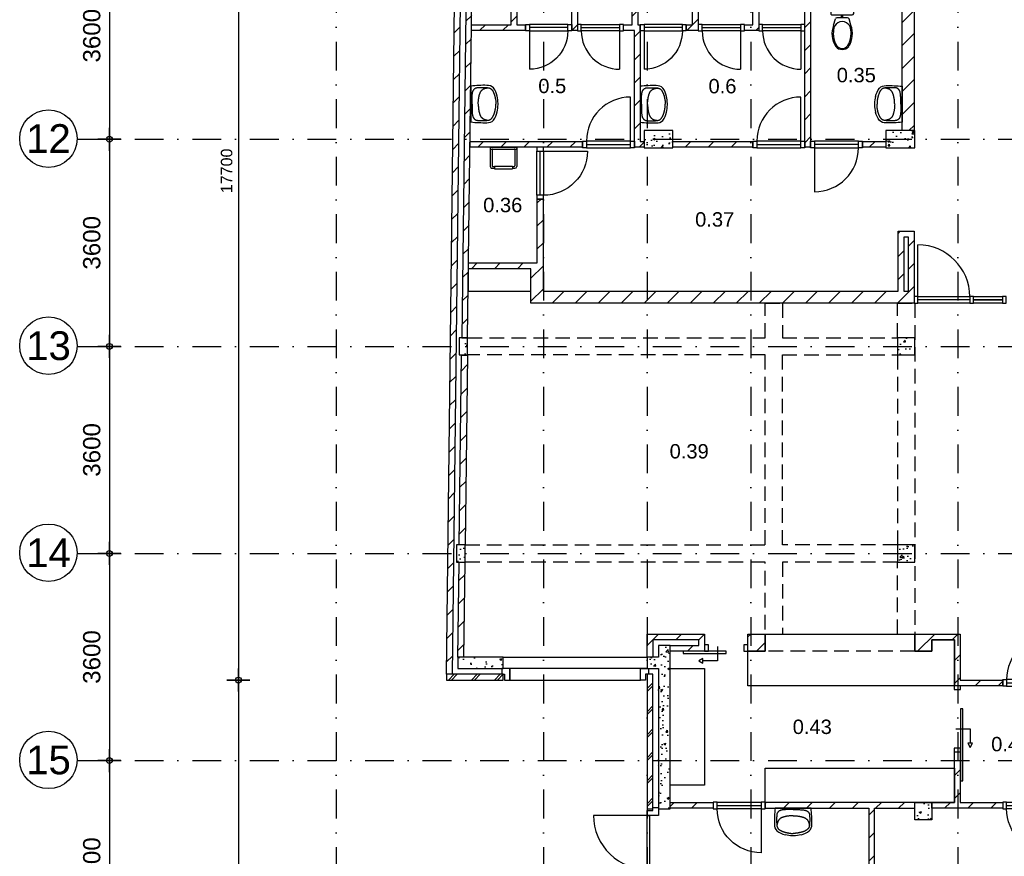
# Model space of a CAD drawing. Header units: millimetres. Extents: x -5500 to 79887, y -71178 to 5500.
# Tile 2 of 18: x -5500 to 11606, y -52664 to -38122. Entities that reach past the tile are written whole.
import ezdxf
from ezdxf.enums import TextEntityAlignment as Align

# ---------------------------------------------------------------- set-up
doc = ezdxf.new("R2010")
doc.units = ezdxf.units.MM
doc.header["$LTSCALE"] = 100
doc.linetypes.add('DASHEDX2', pattern=[38.1, 25.4, -12.7])
doc.linetypes.add('p_stramien$0$DASHDOT', pattern=[1, 0.5, -0.25, 0, -0.25])
for name, color, linetype in [('A--A21--_BUITENWAND', 9, 'Continuous'), ('A--A22--_BINNENWAND', 9, 'Continuous'), ('A--A28--_KONSTRUKTIES', 9, 'Continuous'), ('A--L21--_BUITENWAND', 4, 'Continuous'), ('A--L22--_BINNENWAND', 7, 'Continuous'), ('A--L28--_KONSTRUKTIES', 4, 'Continuous'), ('A--L31--_BUITENKOZIJN', 4, 'Continuous'), ('A--L32--_BINNENKOZIJN', 4, 'Continuous'), ('A--L45--_PLAFONDAFW', 9, 'Continuous'), ('A--L74--_VASTE-SANITAIR-VOORZ', 1, 'Continuous'), ('A--L79--_VASTE-INRICHTING', 1, 'Continuous'), ('A--M$1A_MAATVOERING', 1, 'Continuous'), ('A--T$1A_0_25MM', 4, 'Continuous'), ('p_stramien$0$A--L$7A-_STRAMIEN', 250, 'p_stramien$0$DASHDOT'), ('p_stramien$0$A--M$1A_MAATVOERING', 1, 'Continuous'), ('p_stramien$0$A--T$1A_0_50MM', 3, 'Continuous')]:
    doc.layers.add(name, color=color, linetype=linetype)
doc.styles.add('p_stramien$0$TEXT-0_30', font='arial.ttf', dxfattribs={"height": 300})
doc.styles.add('p_stramien$0$TEXT-0_50', font='arial.ttf', dxfattribs={"height": 500})
doc.styles.add('TEXT-0_20', font='arial.ttf', dxfattribs={"height": 200})
doc.styles.add('TEXT-0_25', font='arial.ttf', dxfattribs={"height": 250})
doc.dimstyles.new('DIM-2', dxfattribs={"dimscale": 100, "dimtxt": 2, "dimasz": 1, "dimexe": 0, "dimexo": 0, "dimgap": 0, "dimtad": 0, "dimdec": 0, "dimzin": 0, "dimdsep": 46, "dimtxsty": 'TEXT-0_20', "dimblk1": 'MAATPUNT', "dimblk2": 'MAATPUNT', "dimsah": 1, "dimcen": 0, "dimse1": 1, "dimse2": 1, "dimclrd": 9, "dimclre": 1, "dimclrt": 2, "dimazin": 0, "dimtfac": 0.75, "dimtdec": 0, "dimtix": 1, "dimtmove": 2, "dimatfit": 3, "dimfxl": 0, "dimtvp": 1, "dimtolj": 1, "dimtzin": 0, "dimarcsym": 0})
doc.dimstyles.new('p_stramien$0$DIM-3', dxfattribs={"dimscale": 100, "dimtxt": 3, "dimasz": 1, "dimexe": 0, "dimexo": 0, "dimgap": 0, "dimtad": 0, "dimdec": 0, "dimzin": 0, "dimdsep": 46, "dimtxsty": 'p_stramien$0$TEXT-0_30', "dimblk1": 'p_stramien$0$MAATPUNT', "dimblk2": 'p_stramien$0$MAATPUNT', "dimsah": 1, "dimcen": 0, "dimse1": 1, "dimse2": 1, "dimclrd": 9, "dimclre": 1, "dimclrt": 3, "dimazin": 0, "dimtfac": 0.75, "dimtdec": 0, "dimtix": 1, "dimtmove": 2, "dimatfit": 3, "dimfxl": 0, "dimtvp": 1, "dimtolj": 1, "dimtzin": 0, "dimarcsym": 0})
pattern_1 = [(45, (0, 0), (-200.0001, 200.0001), [])]
pattern_2 = [(45, (0, 50), (-200, 200), []), (45, (50, 50), (-200, 200), [])]

# ---------------------------------------------------------------- blocks, each defined once
blk = doc.blocks.new('bi_koz_800')
at = {"layer": 'A--L32--_BINNENKOZIJN', "color": 1}
for points in [[(-57, 733), (57, 733), (57, 800), (-57, 800)], [(0, 733), (57, 733), (57, 67), (0, 67)], [(-57, 0), (57, 0), (57, 67), (-57, 67)]]:
    blk.add_lwpolyline(points, close=True, dxfattribs=at)
at = {"layer": 'A--L32--_BINNENKOZIJN', "color": 9}
blk.add_lwpolyline([(-57, 733), (57, 733), (57, 67), (-57, 67)], close=True, dxfattribs=at)
blk.add_lwpolyline([(57, 733), (723, 733)], dxfattribs=at)
blk.add_arc((57, 733), 666, 270, 0, dxfattribs=at)
blk = doc.blocks.new('bi_koz_900')
at = {"layer": 'A--L32--_BINNENKOZIJN', "color": 1}
for points in [[(57, -67), (-57, -67), (-57, 0), (57, 0)], [(0, -67), (-57, -67), (-57, -833), (0, -833)], [(57, -900), (-57, -900), (-57, -833), (57, -833)]]:
    blk.add_lwpolyline(points, close=True, dxfattribs=at)
at = {"layer": 'A--L32--_BINNENKOZIJN', "color": 9}
blk.add_lwpolyline([(-57, -67), (-823, -67)], dxfattribs=at)
blk.add_lwpolyline([(57, -67), (-57, -67), (-57, -833), (57, -833)], close=True, dxfattribs=at)
blk.add_arc((-57, -67), 766, 180, 270, dxfattribs=at)
blk = doc.blocks.new('bu_koz_2500')
at = {"layer": 'A--L21--_BUITENWAND', "color": 9}
blk.add_lwpolyline([(-2500, -300), (0, -300), (0, -100), (-2500, -100)], close=True, dxfattribs=at)
at = {"layer": 'A--L31--_BUITENKOZIJN', "color": 1}
for points in [[(-2525, 0), (-2475, 0), (-2475, 100), (-2385, 100), (-2385, -100), (-2525, -100), (-2525, 0)], [(25, 0), (-25, 0), (-25, 100), (-115, 100), (-115, -100), (25, -100), (25, 0)]]:
    blk.add_lwpolyline(points, dxfattribs=at)
at = {"layer": 'A--L31--_BUITENKOZIJN', "color": 9}
blk.add_lwpolyline([(-2385, 100), (-115, 100), (-115, -100), (-2385, -100)], close=True, dxfattribs=at)
blk = doc.blocks.new('bi_koz_sfd_1300')
at = {"layer": 'A--L32--_BINNENKOZIJN', "color": 1}
for points in [[(150, 57), (150, -57), (217, -57), (217, 57)], [(1233, 57), (1233, -57), (1300, -57), (1300, 57)], [(900, -57), (-350, -57), (-350, -97), (900, -97)]]:
    blk.add_lwpolyline(points, close=True, dxfattribs=at)
at = {"layer": 'A--L32--_BINNENKOZIJN', "color": 7}
blk.add_lwpolyline([(550, 28), (550, -222), (300, -222)], dxfattribs=at)
for points in [[(300, -181), (230, -222), (300, -263)], [(300, -222), (300, -222), (300, -222)]]:
    blk.add_lwpolyline(points, close=True, dxfattribs=at)
blk = doc.blocks.new('bu_koz_1160')
at = {"layer": 'A--L31--_BUITENKOZIJN', "color": 1}
for points in [[(100, -115), (-100, -115), (-100, -25), (0, -25), (0, 25), (100, 25), (100, -115)], [(100, -1045), (-100, -1045), (-100, -1135), (0, -1135), (0, -1185), (100, -1185), (100, -1045)]]:
    blk.add_lwpolyline(points, dxfattribs=at)
at = {"layer": 'A--L31--_BUITENKOZIJN', "color": 9}
blk.add_lwpolyline([(-100, -115), (-1030, -115)], dxfattribs=at)
at = {"layer": 'A--L31--_BUITENKOZIJN', "color": 1}
blk.add_lwpolyline([(-100, -115), (-60, -115), (-60, -1045), (-100, -1045)], close=True, dxfattribs=at)
at = {"layer": 'A--L31--_BUITENKOZIJN', "color": 9}
blk.add_arc((-100, -115), 930, 179.9995, 272.4664, dxfattribs=at)
blk = doc.blocks.new('bi_koz_1600')
at = {"layer": 'A--L32--_BINNENKOZIJN', "color": 9}
blk.add_lwpolyline([(67, 57), (67, 957)], dxfattribs=at)
at = {"layer": 'A--L32--_BINNENKOZIJN', "color": 1}
for points in [[(67, -57), (67, 57), (0, 57), (0, -57)], [(67, 0), (67, 57), (967, 57), (967, 0)], [(1034, -57), (1034, 57), (967, 57), (967, -57)], [(1600, -57), (1600, 57), (1533, 57), (1533, -57)]]:
    blk.add_lwpolyline(points, close=True, dxfattribs=at)
at = {"layer": 'A--L32--_BINNENKOZIJN', "color": 9}
for points in [[(67, -57), (67, 57), (967, 57), (967, -57)], [(1034, 0), (1034, 57), (1533, 57), (1533, 0)], [(1034, -57), (1034, 0), (1533, 0), (1533, -57)]]:
    blk.add_lwpolyline(points, close=True, dxfattribs=at)
blk.add_arc((67, 57), 900, 0, 90, dxfattribs=at)
blk = doc.blocks.new('wt07')
at = {"layer": 'A--L74--_VASTE-SANITAIR-VOORZ'}
for points in [[(313, 0), (-313, 0)], [(0, -21), (-33, -21), (-61, -21), (-85, -22), (-106, -22), (-123, -23), (-138, -24), (-151, -25), (-162, -25), (-172, -26), (-181, -28), (-188, -29), (-195, -30), (-202, -31), (-208, -33), (-213, -34), (-218, -36), (-223, -37), (-227, -39), (-232, -41), (-236, -44), (-240, -46), (-244, -48), (-248, -51), (-251, -53), (-254, -56), (-257, -59), (-260, -61), (-263, -64), (-265, -67), (-267, -70), (-269, -73), (-271, -76), (-273, -79), (-275, -82), (-276, -85), (-278, -88), (-279, -91), (-280, -95), (-281, -98), (-282, -102), (-283, -106), (-283, -110), (-284, -114), (-284, -119), (-285, -124), (-285, -129), (-285, -135), (-285, -141), (-285, -148), (-286, -155), (-286, -162), (-286, -170), (-286, -178), (-286, -186), (-286, -194), (-286, -203), (-286, -212), (-286, -220), (-286, -229), (-286, -238), (-286, -246), (-285, -254), (-285, -262), (-285, -269), (-284, -276), (-283, -283), (-283, -289), (-282, -295), (-281, -300), (-281, -305), (-280, -309), (-279, -314), (-278, -318), (-277, -322), (-276, -325), (-274, -329), (-273, -332), (-271, -336), (-269, -339), (-267, -343), (-265, -346), (-263, -349), (-260, -353), (-257, -356), (-253, -360), (-250, -363), (-246, -367), (-242, -370), (-237, -373), (-232, -376), (-228, -379), (-222, -382), (-217, -385), (-212, -388), (-206, -391), (-201, -393), (-195, -396), (-190, -398), (-184, -401), (-178, -403), (-173, -405), (-167, -407), (-161, -409), (-155, -411), (-149, -413), (-144, -415), (-138, -416), (-132, -418), (-126, -419), (-120, -421), (-113, -422), (-107, -423), (-101, -425), (-95, -426), (-89, -427), (-82, -428), (-76, -430), (-70, -431), (-63, -432), (-57, -433), (-50, -433), (-44, -434), (-37, -435), (-30, -435), (-23, -435), (-16, -435), (-8, -435), (0, -435)], [(-1, -128), (-19, -129), (-34, -130), (-47, -131), (-59, -132), (-70, -133), (-79, -134), (-88, -135), (-95, -136), (-103, -137), (-110, -138), (-116, -139), (-123, -141), (-129, -142), (-135, -143), (-140, -144), (-146, -146), (-151, -147), (-156, -149), (-162, -150), (-167, -152), (-172, -153), (-177, -155), (-182, -157), (-186, -159), (-191, -160), (-196, -162), (-200, -164), (-205, -167), (-209, -169), (-214, -171), (-218, -174), (-222, -177), (-226, -179), (-229, -183), (-233, -186), (-236, -189), (-240, -193), (-243, -196), (-246, -200), (-249, -204), (-252, -208), (-254, -211), (-257, -215), (-259, -219), (-262, -224), (-264, -228), (-266, -233), (-268, -238), (-270, -243), (-272, -249), (-273, -256), (-275, -263), (-277, -271), (-278, -281), (-280, -292), (-281, -302)], [(3, -21), (36, -21), (64, -22), (88, -22), (109, -23), (126, -24), (141, -25), (154, -25), (165, -26), (175, -28), (183, -29), (191, -30), (198, -31), (205, -32), (210, -34), (216, -35), (221, -37), (226, -39), (230, -41), (235, -43), (239, -45), (243, -47), (247, -50), (250, -52), (253, -55), (257, -57), (260, -60), (262, -63), (265, -66), (267, -69), (270, -72), (272, -75), (274, -78), (276, -81), (277, -84), (279, -87), (280, -90), (281, -93), (283, -97), (283, -100), (284, -104), (285, -108), (286, -112), (286, -116), (286, -121), (287, -126), (287, -131), (287, -137), (287, -143), (287, -150), (288, -157), (288, -164), (288, -172), (288, -180), (288, -188), (288, -196), (288, -205), (288, -213), (288, -222), (288, -231), (287, -239), (287, -248), (287, -256), (286, -264), (286, -271), (285, -278), (285, -285), (284, -291), (283, -296), (283, -302), (282, -306), (281, -311), (280, -315), (279, -320), (278, -323), (277, -327), (275, -331), (274, -334), (272, -337), (270, -341), (268, -344), (266, -348), (263, -351), (260, -354), (257, -358), (254, -361), (250, -365), (246, -368), (242, -371), (238, -375), (233, -378), (228, -381), (223, -384), (218, -387), (212, -389), (207, -392), (201, -395), (196, -397), (190, -400), (184, -402), (179, -404), (173, -406), (167, -408), (161, -410), (156, -412), (150, -414), (144, -415), (138, -417), (132, -418), (126, -420), (120, -421), (114, -423), (108, -424), (101, -425), (95, -426), (89, -428), (83, -429), (76, -430), (70, -431), (63, -432), (57, -433), (51, -434), (44, -434), (37, -435), (31, -435), (24, -435), (16, -435), (8, -435), (0, -435)], [(3, -128), (21, -129), (36, -130), (50, -131), (61, -132), (72, -133), (81, -134), (90, -136), (98, -137), (105, -138), (112, -139), (118, -140), (125, -141), (131, -143), (137, -144), (142, -145), (148, -147), (153, -148), (158, -150), (164, -151), (169, -153), (174, -154), (179, -156), (184, -158), (188, -160), (193, -162), (198, -164), (202, -166), (207, -168), (211, -170), (215, -173), (220, -175), (224, -178), (227, -181), (231, -184), (235, -187), (238, -191), (242, -194), (245, -198), (248, -202), (251, -205), (253, -209), (256, -213), (258, -217), (261, -221), (263, -225), (265, -230), (267, -234), (269, -240), (271, -245), (273, -251), (275, -257), (277, -265), (278, -273), (280, -283), (281, -293), (282, -304)], [(-11, -474), (11, -474)]]:
    blk.add_lwpolyline(points, dxfattribs=at)
for centre, radius, start, end in [((1981, -239), 2306, 174.0507, 180.9706), ((-1981, -239), 2306, 359.0294, 5.9493), ((-177, -288), 148, 176.284, 225.3667), ((-325, -278), 1.182765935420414e-11, 180, 170.5377), ((177, -288), 148, 314.6333, 3.716), ((-59, -93), 374, 233.4244, 257.8715), ((17, 259), 733, 257.8715, 267.7873), ((-17, 259), 733, 272.2127, 282.1285), ((59, -93), 374, 282.1285, 306.5756)]:
    blk.add_arc(centre, radius, start, end, dxfattribs=at)
blk = doc.blocks.new('wc12')
at = {"layer": 'A--L74--_VASTE-SANITAIR-VOORZ'}
for points in [[(-100, 175), (-100, -175)], [(-25, 200), (-75, 200)], [(0, -175), (0, 175)], [(-275, 150), (-168, 119)], [(-150, -95), (-150, 95)], [(-150, 12), (-100, 12)], [(-275, -150), (-168, -119)], [(-150, -12), (-100, -12)], [(-75, -200), (-25, -200)]]:
    blk.add_lwpolyline(points, dxfattribs=at)
for centre, radius, start, end in [((-426, -237), 415, 68.7289, 122.6922), ((-75, 175), 25, 90, 180), ((-25, 175), 25, 0, 90), ((-548, 0), 152, 132.075, 227.925), ((-555, 0), 125, 111.1002, 248.8998), ((-421, -307), 461, 90.4601, 112.8114), ((-421, -307), 461, 82.9751, 90.4601), ((-365, 0), 150, 270, 90), ((-175, 95), 25, 0, 74.0547), ((-426, 237), 415, 237.3078, 291.2711), ((-421, 307), 461, 247.1886, 269.5399), ((-421, 307), 461, 269.5399, 277.0249), ((-175, -95), 25, 285.9454, 0), ((-75, -175), 25, 180, 270), ((-25, -175), 25, 270, 0)]:
    blk.add_arc(centre, radius, start, end, dxfattribs=at)
blk = doc.blocks.new('74P-USG2')
at = {"layer": 'A--L74--_VASTE-SANITAIR-VOORZ', "color": 1}
for p, q in [((-220, 0), (220, 0)), ((-230, -10), (-230, -335)), ((-220, -32), (220, -32)), ((-198, -42), (-198, -323)), ((198, -42), (198, -323)), ((230, -10), (230, -335)), ((-188, -333), (-154, -333)), ((-154, -328), (154, -328)), ((-154, -328), (-154, -376)), ((154, -328), (154, -376)), ((154, -333), (188, -333)), ((-200, -365), (-154, -365)), ((-154, -376), (154, -376)), ((154, -365), (200, -365))]:
    blk.add_line(p, q, dxfattribs=at)
for centre, radius, start, end in [((-220, -10), 10, 90, 180), ((220, -10), 10, 0, 90), ((-220, -22), 10, 180, 270), ((-188, -42), 10, 90, 180), ((188, -42), 10, 0, 90), ((220, -22), 10, 270, 0), ((-200, -335), 30, 180, 270), ((-188, -323), 10, 180, 270), ((188, -323), 10, 270, 0), ((200, -335), 30, 270, 0)]:
    blk.add_arc(centre, radius, start, end, dxfattribs=at)
blk = doc.blocks.new('p_stramien$0$stramien')
at = {"layer": 'p_stramien$0$A--M$1A_MAATVOERING', "color": 1}
blk.add_circle((0, 0), 500, dxfattribs=at)
at = {"layer": 'p_stramien$0$A--T$1A_0_50MM', "style": 'p_stramien$0$TEXT-0_50'}
blk.add_attdef('AS', text='', height=500, dxfattribs=at).set_placement((0, 0), align=Align.MIDDLE_CENTER)
blk = doc.blocks.new('p_stramien$0$MAATPUNT')
at = {"color": 9, "linetype": 'Continuous'}
for p, q in [((0, 2), (0, -2)), ((-2, 0), (2, 0))]:
    blk.add_line(p, q, dxfattribs=at)
at = {"color": 1, "linetype": 'Continuous'}
blk.add_circle((0, 0), 0.5, dxfattribs=at)
blk = doc.blocks.new('*D275')
at = {"layer": 'p_stramien$0$A--M$1A_MAATVOERING', "color": 9, "lineweight": -2}
blk.add_line((-3941, -36700), (-3941, -40100), dxfattribs=at)
at = {"layer": 'p_stramien$0$A--M$1A_MAATVOERING', "color": 9, "lineweight": -2, "xscale": 100, "yscale": 100, "zscale": 100}
for p, rotation in [((-3941, -36600), 90), ((-3941, -40200), 270)]:
    blk.add_blockref('p_stramien$0$MAATPUNT', p, dxfattribs=dict(at, rotation=rotation))
at = {"layer": 'p_stramien$0$A--M$1A_MAATVOERING', "color": 3, "insert": (-4247, -38400), "char_height": 300, "attachment_point": 5, "rotation": 90, "style": 'p_stramien$0$TEXT-0_30'}
blk.add_mtext('\\A1;3600', dxfattribs=at)
blk = doc.blocks.new('*D285')
at = {"layer": 'p_stramien$0$A--M$1A_MAATVOERING', "color": 9, "lineweight": -2}
blk.add_line((-3941, -40300), (-3941, -43700), dxfattribs=at)
at = {"layer": 'p_stramien$0$A--M$1A_MAATVOERING', "color": 9, "lineweight": -2, "xscale": 100, "yscale": 100, "zscale": 100}
for p, rotation in [((-3941, -40200), 90), ((-3941, -43800), 270)]:
    blk.add_blockref('p_stramien$0$MAATPUNT', p, dxfattribs=dict(at, rotation=rotation))
at = {"layer": 'p_stramien$0$A--M$1A_MAATVOERING', "color": 3, "insert": (-4247, -42000), "char_height": 300, "attachment_point": 5, "rotation": 90, "style": 'p_stramien$0$TEXT-0_30'}
blk.add_mtext('\\A1;3600', dxfattribs=at)
blk = doc.blocks.new('*D270')
at = {"layer": 'p_stramien$0$A--M$1A_MAATVOERING', "color": 9, "lineweight": -2}
blk.add_line((-3941, -43900), (-3941, -47300), dxfattribs=at)
at = {"layer": 'p_stramien$0$A--M$1A_MAATVOERING', "color": 9, "lineweight": -2, "xscale": 100, "yscale": 100, "zscale": 100}
for p, rotation in [((-3941, -43800), 90), ((-3941, -47400), 270)]:
    blk.add_blockref('p_stramien$0$MAATPUNT', p, dxfattribs=dict(at, rotation=rotation))
at = {"layer": 'p_stramien$0$A--M$1A_MAATVOERING', "color": 3, "insert": (-4247, -45600), "char_height": 300, "attachment_point": 5, "rotation": 90, "style": 'p_stramien$0$TEXT-0_30'}
blk.add_mtext('\\A1;3600', dxfattribs=at)
blk = doc.blocks.new('*D287')
at = {"layer": 'p_stramien$0$A--M$1A_MAATVOERING', "color": 9, "lineweight": -2}
blk.add_line((-3941, -47500), (-3941, -50900), dxfattribs=at)
at = {"layer": 'p_stramien$0$A--M$1A_MAATVOERING', "color": 9, "lineweight": -2, "xscale": 100, "yscale": 100, "zscale": 100}
for p, rotation in [((-3941, -47400), 90), ((-3941, -51000), 270)]:
    blk.add_blockref('p_stramien$0$MAATPUNT', p, dxfattribs=dict(at, rotation=rotation))
at = {"layer": 'p_stramien$0$A--M$1A_MAATVOERING', "color": 3, "insert": (-4247, -49200), "char_height": 300, "attachment_point": 5, "rotation": 90, "style": 'p_stramien$0$TEXT-0_30'}
blk.add_mtext('\\A1;3600', dxfattribs=at)
blk = doc.blocks.new('*D282')
at = {"layer": 'p_stramien$0$A--M$1A_MAATVOERING', "color": 9, "lineweight": -2}
blk.add_line((-3941, -51100), (-3941, -54500), dxfattribs=at)
at = {"layer": 'p_stramien$0$A--M$1A_MAATVOERING', "color": 9, "lineweight": -2, "xscale": 100, "yscale": 100, "zscale": 100}
for p, rotation in [((-3941, -51000), 90), ((-3941, -54600), 270)]:
    blk.add_blockref('p_stramien$0$MAATPUNT', p, dxfattribs=dict(at, rotation=rotation))
at = {"layer": 'p_stramien$0$A--M$1A_MAATVOERING', "color": 3, "insert": (-4247, -52800), "char_height": 300, "attachment_point": 5, "rotation": 90, "style": 'p_stramien$0$TEXT-0_30'}
blk.add_mtext('\\A1;3600', dxfattribs=at)
blk = doc.blocks.new('MAATPUNT')
at = {"color": 9, "linetype": 'Continuous'}
for p, q in [((0, 2), (0, -2)), ((-2, 0), (2, 0))]:
    blk.add_line(p, q, dxfattribs=at)
at = {"color": 1, "linetype": 'Continuous'}
blk.add_circle((0, 0), 0.5, dxfattribs=at)
blk = doc.blocks.new('*D150')
at = {"layer": 'A--M$1A_MAATVOERING', "color": 9, "lineweight": -2}
blk.add_line((-1700, -32000), (-1700, -49500), dxfattribs=at)
at = {"layer": 'A--M$1A_MAATVOERING', "color": 9, "lineweight": -2, "xscale": 100, "yscale": 100, "zscale": 100}
for p, rotation in [((-1700, -31900), 90), ((-1700, -49600), 270)]:
    blk.add_blockref('MAATPUNT', p, dxfattribs=dict(at, rotation=rotation))
at = {"layer": 'A--M$1A_MAATVOERING', "color": 2, "insert": (-1904.2, -40750), "char_height": 200, "attachment_point": 5, "rotation": 90, "style": 'TEXT-0_20'}
blk.add_mtext('\\A1;17700', dxfattribs=at)
blk = doc.blocks.new('*D151')
at = {"layer": 'A--M$1A_MAATVOERING', "color": 9, "lineweight": -2}
blk.add_line((-1700, -49700), (-1700, -63700), dxfattribs=at)
at = {"layer": 'A--M$1A_MAATVOERING', "color": 9, "lineweight": -2, "xscale": 100, "yscale": 100, "zscale": 100}
for p, rotation in [((-1700, -49600), 90), ((-1700, -63800), 270)]:
    blk.add_blockref('MAATPUNT', p, dxfattribs=dict(at, rotation=rotation))
at = {"layer": 'A--M$1A_MAATVOERING', "color": 2, "insert": (-1904.2, -56700), "char_height": 200, "attachment_point": 5, "rotation": 90, "style": 'TEXT-0_20'}
blk.add_mtext('\\A1;14200', dxfattribs=at)
blk = doc.blocks.new('*D154')
at = {"layer": 'A--M$1A_MAATVOERING', "color": 9, "lineweight": -2}
blk.add_line((2013, -65300), (5300, -65300), dxfattribs=at)
at = {"layer": 'A--M$1A_MAATVOERING', "color": 9, "lineweight": -2, "xscale": 100, "yscale": 100, "zscale": 100, "rotation": 180}
blk.add_blockref('MAATPUNT', (1913, -65300), dxfattribs=at)
at = {"layer": 'A--M$1A_MAATVOERING', "color": 9, "lineweight": -2, "xscale": 100, "yscale": 100, "zscale": 100}
blk.add_blockref('MAATPUNT', (5400, -65300), dxfattribs=at)
at = {"layer": 'A--M$1A_MAATVOERING', "color": 2, "insert": (3657, -65096), "char_height": 200, "attachment_point": 5, "style": 'TEXT-0_20'}
blk.add_mtext('\\A1;3487', dxfattribs=at)
blk = doc.blocks.new('p_stramien')
at = {"layer": 'p_stramien$0$A--L$7A-_STRAMIEN', "ltscale": 10}
for points in [[(0, 4500), (0, -70400)], [(3600, 4500), (3600, -70400)], [(5400, 4500), (5400, -70400)], [(7200, 4500), (7200, -70400)], [(10800, 4500), (10800, -70400)], [(-4500.1, -40200), (42100, -40200)], [(-4500.1, -43800), (42100, -43800)], [(-4500.1, -47400), (42100, -47400)], [(-4500.1, -51000), (42100, -51000)]]:
    blk.add_lwpolyline(points, dxfattribs=at)
at = {"layer": 'p_stramien$0$A--L$7A-_STRAMIEN', "rotation": 360}
for p, values in [((-5000, -40188.1), {'AS': '12'}), ((-5000, -43788.1), {'AS': '13'}), ((-5000, -47388.1), {'AS': '14'}), ((-5000, -50988.1), {'AS': '15'})]:
    blk.add_blockref('p_stramien$0$stramien', p, dxfattribs=at).add_auto_attribs(values)
at = {"layer": 'p_stramien$0$A--M$1A_MAATVOERING'}
for base, p1, p2, picture, middle in [((-3940.8, -40200), (0, -36600), (0, -40200), '*D275', (-4247.1, -38400)), ((-3940.8, -43800), (0, -40200), (0, -43800), '*D285', (-4247.1, -42000)), ((-3940.8, -47400), (0, -43800), (0, -47400), '*D270', (-4247.1, -45600)), ((-3940.8, -51000), (0, -47400), (0, -51000), '*D287', (-4247.1, -49200)), ((-3940.8, -54600), (0, -51000), (0, -54600), '*D282', (-4247.1, -52800))]:
    dim = blk.add_linear_dim(base=base, p1=p1, p2=p2, angle=90, dimstyle='p_stramien$0$DIM-3', dxfattribs=at)
    dim.commit()
    dim.dimension.update_dxf_attribs({"geometry": picture, "text_midpoint": middle})

msp = doc.modelspace()

# ---------------------------------------------------------------- hatches: boundary and pattern name
at = {"layer": 'A--A21--_BUITENWAND'}
h = msp.add_hatch(dxfattribs=at)
h.set_pattern_fill('KALKZANDSTEEN', color=256, scale=100, style=0)
h.set_pattern_definition(pattern_1)
h.paths.add_polyline_path([(2123.8, -32000), (1914.4, -49500), (2013.2, -49500), (2225, -32000)])
h = msp.add_hatch(dxfattribs=at)
h.set_pattern_fill('KALKZANDSTEEN', color=256, scale=100, style=0)
h.set_pattern_definition(pattern_1)
h.paths.add_polyline_path([(2181.9, -43650), (2282.7, -43650), (2425, -32300), (2322.5, -32300)])
h = msp.add_hatch(dxfattribs=at)
h.set_pattern_fill('KALKZANDSTEEN', color=256, scale=100, style=0)
h.set_pattern_definition(pattern_1)
h.paths.add_polyline_path([(2178.2, -43952.1), (2137.3, -47249.5), (2237.6, -47249.5), (2279, -43952.1)])
h = msp.add_hatch(dxfattribs=at)
h.set_pattern_fill('KALKZANDSTEEN', color=256, scale=100, style=0)
h.set_pattern_definition(pattern_1)
h.paths.add_polyline_path([(2133.6, -47550), (2113.2, -49200), (2213.2, -49200), (2233.9, -47550)])
h = msp.add_hatch(dxfattribs=at)
h.set_pattern_fill('BAKSTEEN', color=256, scale=100, style=0)
h.set_pattern_definition(pattern_2)
h.paths.add_polyline_path([(5500, -49500), (5400, -49500), (5400, -51840), (5500, -51840)])
at = {"layer": 'A--A22--_BINNENWAND'}
h = msp.add_hatch(dxfattribs=at)
h.set_pattern_fill('KALKZANDSTEEN', color=256, scale=100, style=0)
h.set_pattern_definition(pattern_1)
h.paths.add_polyline_path([(5280, -36650), (2370.5, -36650), (2367.8, -36860), (3040, -36860), (3040, -38210), (2350.9, -38210), (2349.7, -38310), (3290, -38310), (3290, -38210), (3140, -38210), (3140, -36860), (4090, -36860), (4090, -38310), (4190, -38310), (4190, -36860), (5140, -36860), (5140, -38210), (4990, -38210), (4990, -38310), (5180, -38310), (5180, -40340), (5350, -40340), (5350, -40240), (5280, -40240), (5280, -38310), (5280, -38210), (5240, -38210), (5240, -36860), (6190, -36860), (6190, -38210), (6080, -38210), (6080, -38310), (6290, -38310), (6290, -36860), (7240, -36860), (7240, -38210), (7090, -38210), (7090, -38310), (7340, -38310), (7340, -36860), (8140, -36860), (8140, -40340), (8239.9, -40340), (8240, -37940), (9830, -37940), (9830, -40050), (10040, -40050), (10040, -36600), (9180, -36600), (9180, -36700), (9830, -36700), (9830, -37660), (9180, -37660), (9180, -37840), (8350, -37840), (8350, -36600), (8250, -36600), (8250, -36650), (5783.3, -36650), (5783.3, -36750), (5483.3, -36750), (5483.3, -36450), (5280, -36450)])
h.paths.add_polyline_path([(9280, -37760), (9830, -37760), (9830, -37840), (9280, -37840)], flags=16)
h = msp.add_hatch(dxfattribs=at)
h.set_pattern_fill('KALKZANDSTEEN', color=256, scale=100, style=0)
h.set_pattern_definition(pattern_1)
h.paths.add_polyline_path([(4280, -40240), (2325.5, -40240), (2324.2, -40340), (4280, -40340)])
h = msp.add_hatch(dxfattribs=at)
h.set_pattern_fill('KALKZANDSTEEN', color=256, scale=100, style=0)
h.set_pattern_definition(pattern_1)
h.paths.add_polyline_path([(7240, -40240), (5850, -40240), (5850, -40340), (7240, -40340)])
h = msp.add_hatch(dxfattribs=at)
h.set_pattern_fill('KALKZANDSTEEN', color=256, scale=100, style=0)
h.set_pattern_definition(pattern_1)
h.paths.add_polyline_path([(9550, -40240), (9139.9, -40240), (9139.9, -40340), (9550, -40340)])
h = msp.add_hatch(dxfattribs=at)
h.set_pattern_fill('KALKZANDSTEEN', color=256, scale=100, style=0)
h.set_pattern_definition(pattern_1)
h.paths.add_polyline_path([(3593, -41240), (3493, -41240), (3493, -42350), (2299, -42350), (2297.8, -42450), (3383, -42450), (3383, -43050), (10040, -43050), (10040, -41800), (9760, -41800), (9760, -42840), (3593, -42840)])
h.paths.add_polyline_path([(9940, -41900), (9940, -42840), (9860, -42840), (9860, -41900)], flags=16)
h = msp.add_hatch(dxfattribs=at)
h.set_pattern_fill('CONCRETE2', color=256, scale=25, style=0)
h.set_pattern_definition([(50, (0.03, 2.1), (364.3682, -31.878), [38.1, -419.1]), (355, (0.03, 2.1), (-70.4857, 382.1136), [30.48, -335.28]), (100.4514, (30.4, -0.54), (293.8828, 350.2353), [32.38, -356.1802]), (46.1842, (0.03, 103.7), (542.1585, -84.0837), [57.15, -628.65]), (96.6356, (45.2, 96.7), (474.8087, 494.852), [48.57, -534.27]), (351.1842, (0.03, 103.7), (474.808, 494.852), [45.72, -502.92]), (21, (50.83, 78.3), (303.2288, -204.5304), [38.1, -419.1]), (326, (50.83, 78.3), (123.6042, 368.3762), [30.48, -335.28]), (71.4514, (76.1, 61.27), (426.833, 163.8455), [32.38, -356.1802]), (37.5, (0.03, 2.11), (6.1772, 169.11008), [0, -331.216, 0, -340.36, 0, -336.55]), (7.5, (0.03, 2.11), (133.6393, 200.36115), [0, -194.056, 0, -323.596, 0, -128.27]), (327.5, (-113.26, 2.11), (271.1818, -11.45787), [0, -127, 0, -396.24, 0, -525.78]), (317.5, (-164.06, 2.11), (296.2586, 50.8533), [0, -165.1, 0, -263.144, 0, -373.38])])
h.paths.add_polyline_path([(2282.7, -43950), (2282.7, -43650), (2132.7, -43650), (2132.7, -43950)])
h = msp.add_hatch(dxfattribs=at)
h.set_pattern_fill('CONCRETE2', color=256, scale=25, style=0)
h.paths.add_polyline_path([(10050, -43950), (10050, -43650), (9750, -43650), (9750, -43950)])
h = msp.add_hatch(dxfattribs=at)
h.set_pattern_fill('CONCRETE2', color=256, scale=25, style=0)
h.set_pattern_definition([(50, (0, -0.46), (364.3682, -31.878), [38.1, -419.1]), (355, (0, -0.46), (-70.4857, 382.1136), [30.48, -335.28]), (100.4514, (30.36, -3.12), (293.8828, 350.2353), [32.38, -356.1802]), (46.1842, (0, 101.14), (542.1585, -84.0837), [57.15, -628.65]), (96.6356, (45.2, 94.13), (474.8087, 494.852), [48.57, -534.27]), (351.1842, (0, 101.14), (474.808, 494.852), [45.72, -502.92]), (21, (50.8, 75.74), (303.2288, -204.5304), [38.1, -419.1]), (326, (50.8, 75.74), (123.6042, 368.3762), [30.48, -335.28]), (71.4514, (76.07, 58.7), (426.833, 163.8455), [32.38, -356.1802]), (37.5, (0, -0.46), (6.1772, 169.11008), [0, -331.216, 0, -340.36, 0, -336.55]), (7.5, (0, -0.46), (133.6393, 200.36115), [0, -194.056, 0, -323.596, 0, -128.27]), (327.5, (-113.28, -0.46), (271.1818, -11.45787), [0, -127, 0, -396.24, 0, -525.78]), (317.5, (-164.08, -0.46), (296.2586, 50.8533), [0, -165.1, 0, -263.144, 0, -373.38])])
h.paths.add_polyline_path([(2237.6, -47550), (2237.6, -47250), (2087.6, -47250), (2087.6, -47550)])
h = msp.add_hatch(dxfattribs=at)
h.set_pattern_fill('CONCRETE2', color=256, scale=25, style=0)
h.paths.add_polyline_path([(10050, -47550), (10050, -47250), (9750, -47250), (9750, -47550)])
h = msp.add_hatch(dxfattribs=at)
h.set_pattern_fill('KALKZANDSTEEN', color=256, scale=100, style=0)
h.set_pattern_definition(pattern_1)
h.paths.add_polyline_path([(6400, -48986), (6400, -48800), (5400, -48800), (5400, -49200), (5500, -49200), (5500, -48900), (6300, -48900), (6300, -49000), (5800, -49000), (5800, -49100), (6025, -49100), (6400, -49100)])
h = msp.add_hatch(dxfattribs=at)
h.set_pattern_fill('KALKZANDSTEEN', color=256, scale=100, style=0)
h.set_pattern_definition(pattern_1)
h.paths.add_polyline_path([(7200, -48800), (7150, -48800), (7150, -48986), (7150, -49100), (7200, -49100)])
h = msp.add_hatch(dxfattribs=at)
h.set_pattern_fill('KALKZANDSTEEN', color=256, scale=100, style=0)
h.set_pattern_definition(pattern_1)
h.paths.add_polyline_path([(7450, -49100), (7450, -48800), (7200, -48800), (7200, -49100)])
h = msp.add_hatch(dxfattribs=at)
h.set_pattern_fill('KALKZANDSTEEN', color=256, scale=100, style=0)
h.set_pattern_definition(pattern_1)
h.paths.add_polyline_path([(11580, -49600), (10840, -49600), (10840, -48800), (10050, -48800), (10050, -49100), (10350, -49100), (10350, -48900), (10740, -48900), (10740, -49700), (11580, -49700)])
h = msp.add_hatch(dxfattribs=at)
h.set_pattern_fill('CONCRETE2', color=256, scale=25, style=0)
h.paths.add_polyline_path([(5600, -49400), (5600, -51840), (5800, -51840), (5800, -49000), (5600, -49000), (5600, -49200), (5400, -49200), (5400, -49400)])
h = msp.add_hatch(dxfattribs=at)
h.set_pattern_fill('CONCRETE2', color=256, scale=25, style=0)
h.paths.add_polyline_path([(2900, -49200), (2113.2, -49200), (2113.2, -49400), (2900, -49400)])
h = msp.add_hatch(dxfattribs=at)
h.set_pattern_fill('BAKSTEEN', color=256, scale=100, style=0)
h.set_pattern_definition(pattern_2)
h.paths.add_polyline_path([(1913.2, -49600), (2900, -49600), (2900, -49500), (1914.4, -49500)])
h = msp.add_hatch(dxfattribs=at)
h.set_pattern_fill('KALKZANDSTEEN', color=256, scale=100, style=0)
h.set_pattern_definition(pattern_1)
h.paths.add_polyline_path([(12480, -51830), (12590, -51830), (12590, -54450), (12650, -54450), (12650, -54750), (12590, -54750), (12590, -56105), (9350, -56105), (9350, -54990), (9140, -54990), (9140, -56105), (6610, -56105), (6610, -54090), (9350, -54090), (9350, -51830), (10050, -51830), (10050, -51730), (7450, -51730), (7450, -51830), (9250, -51830), (9250, -53880), (5800, -53880), (5800, -54090), (6400, -54090), (6400, -56105), (5800, -56105), (5800, -56315), (6600, -56315), (6600, -57915.4), (10590, -57915.1), (10590, -57814.7), (6700, -57814.9), (6700, -56315), (10490, -56315), (10490, -56715), (10590, -56715), (10590, -56315), (11390, -56315), (11390, -57014.6), (11490, -57014.6), (11490, -56315), (12590, -56315), (12590, -57814.5), (11390, -57814.6), (11390, -57915.1), (12590, -57915), (12590, -60590), (11360, -60590), (11360, -63600), (14470, -63600), (14470, -62400), (14370, -62400), (14370, -63500), (11570, -63500), (11570, -60800), (14370, -60800), (14370, -61304), (14470, -61304), (14470, -60590), (12800, -60590), (12800, -59780), (14570, -59780), (14570, -60500), (14670, -60500), (14670, -59680), (12800, -59680), (12800, -50850), (12650, -50850), (12650, -51150), (12590, -51150), (12590, -51730), (12480, -51730)])
h = msp.add_hatch(dxfattribs=at)
h.set_pattern_fill('KALKZANDSTEEN', color=256, scale=100, style=0)
h.set_pattern_definition(pattern_1)
h.paths.add_polyline_path([(10350, -51830), (11580, -51830), (11580, -51730), (10840, -51730), (10840, -50850), (10740, -50850), (10740, -51730), (10350, -51730)])
h = msp.add_hatch(dxfattribs=at)
h.set_pattern_fill('KALKZANDSTEEN', color=256, scale=100, style=0)
h.set_pattern_definition(pattern_1)
h.paths.add_polyline_path([(6550, -51730), (5800, -51730), (5800, -51830), (6550, -51830)])
h = msp.add_hatch(dxfattribs=at)
h.set_pattern_fill('CONCRETE2', color=256, scale=25, style=0)
h.paths.add_polyline_path([(10350, -51730), (10050, -51730), (10050, -52030), (10350, -52030)])
at = {"layer": 'A--A28--_KONSTRUKTIES'}
h = msp.add_hatch(dxfattribs=at)
h.set_pattern_fill('CONCRETE2', color=256, scale=25, style=0)
h.paths.add_polyline_path([(5850, -40350), (5850, -40050), (5350, -40050), (5350, -40350)])
h = msp.add_hatch(dxfattribs=at)
h.set_pattern_fill('CONCRETE2', color=256, scale=25, style=0)
h.paths.add_polyline_path([(10050, -40350), (10050, -40050), (9550, -40050), (9550, -40350)])

# ---------------------------------------------------------------- linework, layer by layer
at = {"layer": 'A--L21--_BUITENWAND', "color": 2}
for points in [[(1914.4, -49500), (2123.8, -32000), (2225, -32000), (2013.2, -49500)], [(2181.9, -43650), (2282.7, -43650), (2425, -32300), (2322.5, -32300)], [(2137.3, -47249.5), (2178.2, -43952.1), (2279, -43952.1), (2237.6, -47249.5)], [(2113.2, -49200), (2133.6, -47550), (2233.9, -47550), (2213.2, -49200)], [(5500, -49500), (5400, -49500), (5400, -51840), (5500, -51840)]]:
    msp.add_lwpolyline(points, close=True, dxfattribs=at)
at = {"layer": 'A--L21--_BUITENWAND', "color": 3}
msp.add_lwpolyline([(5600, -49400), (5600, -51840), (5800, -51840), (5800, -49000), (5600, -49000), (5600, -49200), (5400, -49200), (5400, -49400), (5600, -49400)], dxfattribs=at)
msp.add_lwpolyline([(2900, -49200), (2113.2, -49200), (2113.2, -49400), (2900, -49400)], close=True, dxfattribs=at)
at = {"layer": 'A--L21--_BUITENWAND', "color": 2}
msp.add_lwpolyline([(1913.2, -49600), (2900, -49600), (2900, -49500), (1914.4, -49500), (1913.2, -49600)], dxfattribs=at)
at = {"layer": 'A--L22--_BINNENWAND', "color": 2}
for points in [[(10040, -36600), (10040, -40050), (9830, -40050), (9830, -37940)], [(3140, -36860), (3140, -38210), (3290, -38210), (3290, -38310), (2349.7, -38310), (2350.9, -38210), (3040, -38210), (3040, -36860)], [(4190, -36860), (4190, -38310), (4090, -38310), (4090, -36860)], [(5240, -36860), (5240, -38210), (5280, -38210), (5280, -38310), (5280, -40240), (5350, -40240), (5350, -40340), (5180, -40340), (5180, -38310), (4990, -38310), (4990, -38210), (5140, -38210), (5140, -36860)], [(6290, -36860), (6290, -38310), (6080, -38310), (6080, -38210), (6190, -38210), (6190, -36860)], [(7340, -36860), (7340, -38310), (7090, -38310), (7090, -38210), (7240, -38210), (7240, -36860)], [(8240, -37940), (8239.9, -40340), (8140, -40340), (8140, -36860)], [(9940, -42840), (9940, -41900), (9860, -41900), (9860, -42840), (9940, -42840)], [(6400, -48800), (6400, -49100), (5800, -49100), (5800, -49000), (6300, -49000), (6300, -48900), (5500, -48900), (5500, -49200), (5400, -49200), (5400, -48800), (6400, -48800)], [(7150, -48800), (7450, -48800), (7450, -49100), (7150, -49100), (7150, -48800)], [(10840, -49600), (11580, -49600), (11580, -49700), (10740, -49700), (10740, -48900), (10350, -48900), (10350, -49100), (10050, -49100), (10050, -48800), (10840, -48800), (10840, -49600)], [(11580, -51830), (10350, -51830), (10350, -51730), (10740, -51730), (10740, -50850), (10840, -50850), (10840, -51730), (11580, -51730), (11580, -51830)], [(9350, -54090), (9350, -51830), (10050, -51830), (10050, -51730), (7450, -51730), (7450, -51830), (9250, -51830), (9250, -53880)]]:
    msp.add_lwpolyline(points, dxfattribs=at)
for points in [[(2325.5, -40240), (4280, -40240), (4280, -40340), (2324.2, -40340)], [(5850, -40240), (7240, -40240), (7240, -40340), (5850, -40340)], [(9139.9, -40240), (9550, -40240), (9550, -40340), (9139.9, -40340)], [(3493, -41240), (3593, -41240), (3593, -42840), (9760, -42840), (9760, -41800), (10040, -41800), (10040, -43050), (3383, -43050), (3383, -42450), (2297.8, -42450), (2299, -42350), (3493, -42350), (3493, -41240), (3593, -41240)], [(5800, -51730), (6550, -51730), (6550, -51830), (5800, -51830)]]:
    msp.add_lwpolyline(points, close=True, dxfattribs=at)
at = {"layer": 'A--L22--_BINNENWAND', "color": 1}
msp.add_lwpolyline([(3383, -42450), (2290.3, -42450), (2290.3, -42840), (3383, -42840)], close=True, dxfattribs=at)
at = {"layer": 'A--L28--_KONSTRUKTIES', "color": 3}
for points in [[(5850, -40350), (5850, -40050), (5350, -40050), (5350, -40350)], [(10050, -40350), (10050, -40050), (9550, -40050), (9550, -40350)], [(2282.7, -43950), (2282.7, -43650), (2132.7, -43650), (2132.7, -43950)], [(10050, -43950), (10050, -43650), (9750, -43650), (9750, -43950)], [(2237.6, -47550), (2237.6, -47250), (2087.6, -47250), (2087.6, -47550)], [(10050, -47550), (10050, -47250), (9750, -47250), (9750, -47550)], [(10050, -51730), (10350, -51730), (10350, -52030), (10050, -52030)]]:
    msp.add_lwpolyline(points, close=True, dxfattribs=at)
at = {"layer": 'A--L32--_BINNENKOZIJN', "color": 7}
msp.add_lwpolyline([(6621, -49015), (6621, -49265), (6371, -49265)], dxfattribs=at)
at = {"layer": 'A--L32--_BINNENKOZIJN', "color": 1}
for points in [[(6400, -48986), (6400, -49100), (6467, -49100), (6467, -48986)], [(7083, -48986), (7083, -49100), (7150, -49100), (7150, -48986)], [(6775, -49100), (6025, -49100), (6025, -49140), (6775, -49140)]]:
    msp.add_lwpolyline(points, close=True, dxfattribs=at)
at = {"layer": 'A--L32--_BINNENKOZIJN', "color": 7}
msp.add_lwpolyline([(6371, -49224.3), (6300.5, -49265), (6371, -49305.7)], close=True, dxfattribs=at)
at = {"layer": 'A--L45--_PLAFONDAFW', "linetype": 'DASHEDX2', "ltscale": 0.1}
for points in [[(2282.7, -43650), (7450, -43650), (7450, -43050), (7750, -43050), (7750, -43650), (9750, -43650), (9750, -43050), (10050, -43050), (10050, -49100), (7450, -49100), (7450, -47550), (2237.6, -47550), (2237.6, -47250), (7450, -47250), (7450, -43950), (2282.7, -43950)], [(7750, -43950), (9750, -43950), (9750, -47250), (7750, -47250)], [(7750, -48800), (9750, -48800), (9750, -47550), (7750, -47550)]]:
    msp.add_lwpolyline(points, close=True, dxfattribs=at)
at = {"layer": 'A--L79--_VASTE-INRICHTING'}
for points in [[(7150, -49700), (7150, -49100), (7450, -49100), (7450, -48800), (10050, -48800), (10050, -49100), (10350, -49100), (10350, -48900), (10740, -48900), (10740, -49700)], [(6400, -49400), (6400, -49400), (6400, -51430), (5800, -51430), (5800, -49400), (6400, -49400), (6400, -49400)], [(10740, -49700), (7150, -49700)]]:
    msp.add_lwpolyline(points, dxfattribs=at)
msp.add_lwpolyline([(7450, -51730), (7450, -51130), (10740, -51130), (10740, -51730)], close=True, dxfattribs=at)

# ---------------------------------------------------------------- block references
msp.add_blockref('p_stramien', (0, 0))
for name, p, rotation in [('wc12', (8790, -37940), 89.99999999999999), ('wt07', (2337.6, -39587.4), 90), ('wt07', (5280.1, -39592), 90), ('bi_koz_sfd_1300', (10790, -51000), 90), ('wt07', (7937.1, -51830), 360)]:
    msp.add_blockref(name, p, dxfattribs=dict(rotation=rotation))
at = {"xscale": -1, "rotation": 270}
msp.add_blockref('wt07', (9830, -39592), dxfattribs=at)
at = {"color": 1, "rotation": 360}
msp.add_blockref('74P-USG2', (2905.1, -40340), dxfattribs=at)
at = {"color": 2}
for name, p in [('bi_koz_1600', (10040, -42993)), ('bu_koz_1160', (5500, -51840))]:
    msp.add_blockref(name, p, dxfattribs=at)
at = {"color": 3, "rotation": 269.9999999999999}
msp.add_blockref('bi_koz_900', (12480, -49650), dxfattribs=at)
at = {"color": 9, "xscale": -1, "rotation": 180}
msp.add_blockref('bu_koz_2500', (5400, -49500), dxfattribs=at)
at = {"color": 3, "xscale": -1, "rotation": 270.0000000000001}
for p in [(7450, -51780), (12480, -51780)]:
    msp.add_blockref('bi_koz_900', p, dxfattribs=at)
at = {"layer": 'A--L22--_BINNENWAND', "color": 3, "xscale": -1}
for p, rotation in [((4090, -38260), 90.00000000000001), ((6080, -38260), 89.99999999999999)]:
    msp.add_blockref('bi_koz_800', p, dxfattribs=dict(at, rotation=rotation))
at = {"layer": 'A--L22--_BINNENWAND', "color": 3}
for name, p, rotation in [('bi_koz_800', (4190, -38260), 270), ('bi_koz_800', (6290, -38260), 270), ('bi_koz_800', (7340, -38260), 270), ('bi_koz_900', (5180, -40290), 270), ('bi_koz_900', (8140, -40290), 270), ('bi_koz_900', (8239.9, -40290), 90.00000000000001)]:
    msp.add_blockref(name, p, dxfattribs=dict(at, rotation=rotation))
at = {"layer": 'A--L22--_BINNENWAND', "color": 3, "xscale": -1}
msp.add_blockref('bi_koz_900', (3543, -40340), dxfattribs=at)

# ---------------------------------------------------------------- texts
at = {"layer": 'A--T$1A_0_25MM', "char_height": 100, "width": 708.694, "attachment_point": 5, "style": 'TEXT-0_25'}
for s, insert in [('\\H2.5x;0.35', (9035, -39086.5)), ('\\H2.5x;0.5', (3752.7, -39275)), ('\\H2.5x;0.6', (6710, -39278.5)), ('\\H2.5x;0.36', (2892.5, -41345)), ('\\H2.5x;0.37', (6575, -41595)), ('\\H2.5x;0.39', (6131.6, -45625.4)), ('\\H2.5x;0.43', (8270, -50415)), ('\\H2.5x;0.44', (11718.5, -50715))]:
    msp.add_mtext(s, dxfattribs=dict(at, insert=insert))

# ---------------------------------------------------------------- dimensions: what is measured, and where the dimension line sits
at = {"layer": 'A--M$1A_MAATVOERING'}
for base, p1, p2, picture, middle in [((-1700, -49600), (2125, -31900), (1913.2, -49600), '*D150', (-1904.2, -40750)), ((-1700, -63800), (1913.2, -49600), (5400, -63800), '*D151', (-1904.2, -56700))]:
    dim = msp.add_linear_dim(base=base, p1=p1, p2=p2, angle=90, dimstyle='DIM-2', dxfattribs=at)
    dim.commit()
    dim.dimension.update_dxf_attribs({"geometry": picture, "text_midpoint": middle})
dim = msp.add_linear_dim(base=(5400, -65300), p1=(1913.2, -49600), p2=(5400, -63800), dimstyle='DIM-2', dxfattribs=at)
dim.commit()
dim.dimension.update_dxf_attribs({"geometry": '*D154', "text_midpoint": (3656.6, -65095.8)})

doc.saveas('drawing.dxf')
